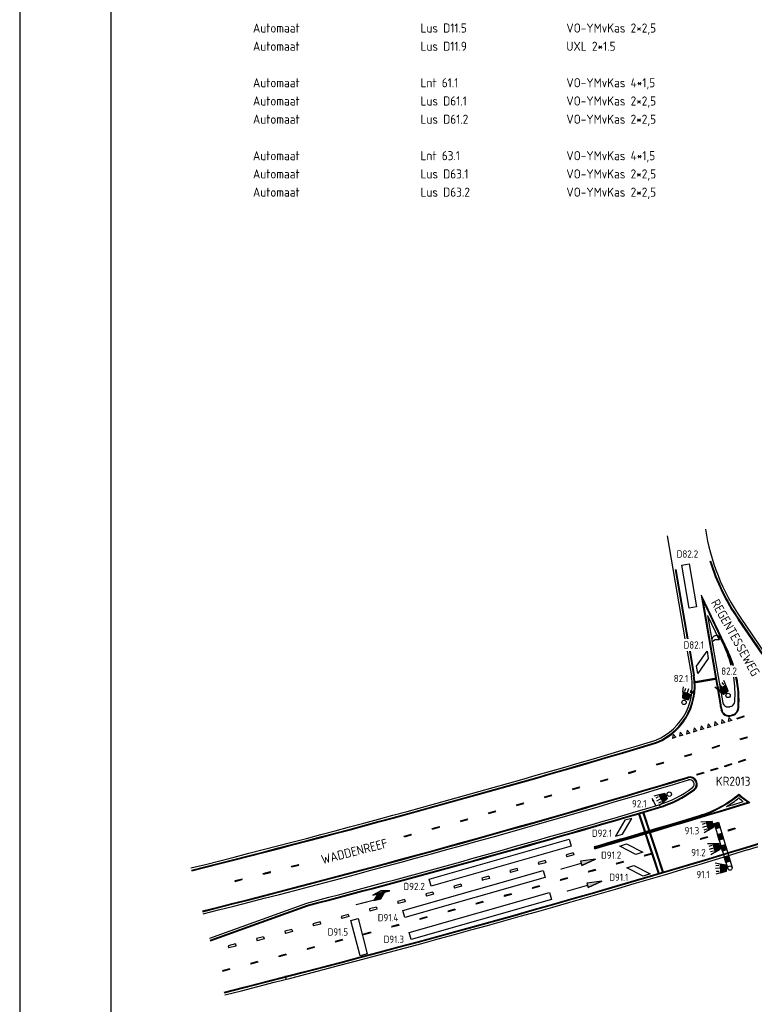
# Model space of a CAD drawing. Extents: x 124708 to 143435, y 487373 to 494715.
# Tile 13 of 32: x 142840 to 142941, y 487524 to 487659. Entities that reach past the tile are written whole.
import ezdxf
from ezdxf.enums import TextEntityAlignment as Align

# ---------------------------------------------------------------- set-up
doc = ezdxf.new("R2010")
doc.units = 0
doc.header["$LTSCALE"] = 0.25
doc.header["$MEASUREMENT"] = 0
doc.layers.get('0').update_dxf_attribs({"linetype": 'CONTINUOUS'})
for name, color, linetype in [('01-CALQUE', 1, 'CONTINUOUS'), ('40', 9, 'CONTINUOUS'), ('INST-T-CODE', 1, 'CONTINUOUS'), ('INSTALLATIE', 2, 'CONTINUOUS'), ('KABELLIJST', 7, 'CONTINUOUS'), ('LUS-T-CODE', 1, 'CONTINUOUS'), ('LUSSEN', 7, 'CONTINUOUS'), ('MAATVOERING', 7, 'CONTINUOUS'), ('MARKERING', 9, 'CONTINUOUS'), ('ONDERGROND', 7, 'CONTINUOUS'), ('TXT-025', 7, 'CONTINUOUS'), ('UITSLIJPER', 1, 'CONTINUOUS')]:
    doc.layers.add(name, color=color, linetype=linetype)
doc.styles.add('I020-0', font='isocp.shx', dxfattribs={"height": 1})
doc.styles.add('I020-1', font='ISO.shx', dxfattribs={"height": 2})
doc.styles.add('I025-0', font='isocp.shx', dxfattribs={"height": 1.25})
doc.styles.add('ISO', font='isocp.shx')

# ---------------------------------------------------------------- blocks, each defined once
blk = doc.blocks.new('V_MAST')
blk.add_circle((0, 0), 0.3)
blk = doc.blocks.new('V_1X5')
at = {"flags": 128}
blk.add_lwpolyline([(-2.5, 0), (2.5, 0), (2.5, -1), (-2.5, -1), (-2.5, 0)], dxfattribs=at)
at = {"layer": 'LUS-T-CODE', "linetype": 'CONTINUOUS', "style": 'ISO'}
blk.add_attdef('LUS', text='', height=1, rotation=75.5801, dxfattribs=at).set_placement((-1.41, -3.13), align=Align.MIDDLE_CENTER)
blk = doc.blocks.new('V_20X1')
blk.add_3dface([(0.5, 0), (0.5, -20), (-0.5, -20), (-0.5, 0)])
at = {"layer": 'LUS-T-CODE', "linetype": 'CONTINUOUS', "style": 'I020-1'}
blk.add_attdef('LUS', text='', height=1, rotation=345.3228, dxfattribs=at).set_placement((-0.21, -21.77), align=Align.MIDDLE_CENTER)
blk = doc.blocks.new('V_2_5X1S')
blk.add_3dface([(0, -1), (-1.77, -2.77), (-1.77, -1.77), (0, 0)])
at = {"layer": 'LUS-T-CODE', "linetype": 'CONTINUOUS', "style": 'ISO'}
blk.add_attdef('LUS', text='', height=1, rotation=345.3233, dxfattribs=at).set_placement((-1.2, -4.43), align=Align.MIDDLE_CENTER)
blk = doc.blocks.new('V_6X1')
at = {"flags": 128}
blk.add_lwpolyline([(0.5, 0), (0.5, -6), (-0.5, -6), (-0.5, 0), (0.5, 0)], dxfattribs=at)
at = {"layer": 'LUS-T-CODE', "linetype": 'CONTINUOUS', "style": 'ISO'}
blk.add_attdef('LUS', text='', height=1, rotation=170.2156, dxfattribs=at).set_placement((-0.51, -7.36), align=Align.MIDDLE_CENTER)
blk = doc.blocks.new('V_30LNT')
for p, q in [((0.3, 0), (1.98, 0)), ((1.3, 0.6), (1.98, 0.77)), ((1.5, 0.4), (1.9, 0.4)), ((1.3, -0.6), (1.98, -0.77)), ((1.5, -0.4), (1.9, -0.4))]:
    blk.add_line(p, q)
at = {"flags": 128}
blk.add_lwpolyline([(0.5, 0.4), (0.5, -0.4), (1.3, -0.6), (1.3, 0.6)], close=True, dxfattribs=at)
blk.add_solid([(0.5, 0.4), (0.5, -0.4), (1.3, 0.6), (1.3, -0.6)])
at = {"layer": 'INST-T-CODE', "linetype": 'CONTINUOUS', "style": 'I020-1'}
blk.add_attdef('LNT', text='', height=1, rotation=91.3739, dxfattribs=at).set_placement((3.06, 0.79), align=Align.MIDDLE_CENTER)
blk = doc.blocks.new('NB_KAA0')
at = {"color": 1}
blk.add_3dface([(1189, 0), (1189, 841), (0, 841), (0, 0)], dxfattribs=at)
at = {"color": 5}
blk.add_3dface([(1179, 10), (1179, 831), (25, 831), (25, 10)], dxfattribs=at)
at = {"layer": 'MAATVOERING', "style": 'I020-0', "flags": 1}
for tag in ['PLOTDATUM', 'FILENAAM']:
    blk.add_attdef(tag, (-285681, -974749), '', height=1, dxfattribs=at)
blk = doc.blocks.new('V_KBL')
at = {"layer": 'KABELLIJST', "linetype": 'CONTINUOUS', "style": 'ISO'}
for tag, p in [('A', (0, 0)), ('B', (46, 0)), ('C', (86, 0))]:
    blk.add_attdef(tag, p, '', height=2.5, dxfattribs=at)
at = {"layer": 'KABELLIJST', "linetype": 'CONTINUOUS', "style": 'ISO', "flags": 1}
for tag in ['D', 'E']:
    blk.add_attdef(tag, (86, 0), '', height=1.25, dxfattribs=at)
blk = doc.blocks.new('V_5PRD')
for q in [(2.05, 0.3), (2.05, -0.3)]:
    blk.add_line((0, 0), q)
at = {"flags": 128}
blk.add_lwpolyline([(2.05, -0.3), (2.05, 0.3), (0, 0)], close=True, dxfattribs=at)
at = {"const_width": 0.15, "flags": 128}
blk.add_lwpolyline([(2.05, -0.01), (5, -0.01)], dxfattribs=at)
blk.add_solid([(2.05, -0.3), (2.05, 0.3), (0, 0)])
blk = doc.blocks.new('V_5PL')
for p, q in [((0, -0.35), (2.4, -0.35)), ((1.2, -0.65), (0, -0.35)), ((2.4, -0.35), (1.2, -0.65)), ((1.25, -0.39), (1.79, -0.39))]:
    blk.add_line(p, q)
at = {"flags": 128}
for points in [[(2.45, 0.4), (1.45, 0.4), (0.7, -0.38), (1.7, -0.38)], [(2.4, -0.35), (0, -0.35), (1.2, -0.65)]]:
    blk.add_lwpolyline(points, close=True, dxfattribs=at)
at = {"const_width": 0.15, "flags": 128}
blk.add_lwpolyline([(1.45, 0.33), (5, 0.33)], dxfattribs=at)
at = {"extrusion": (0, 0, -1)}
for points in [[(-2.45, 0.4), (-1.45, 0.4), (-1.7, -0.38), (-0.7, -0.38)], [(-2.4, -0.35), (0, -0.35), (-1.2, -0.65)]]:
    blk.add_solid(points, dxfattribs=at)

msp = doc.modelspace()

# ---------------------------------------------------------------- linework, layer by layer
at = {"layer": '40'}
for p, q in [((142937.81, 487563.62), (142937.71, 487563.07)), ((142938.19, 487563.22), (142937.81, 487563.62)), ((142933.02, 487562.18), (142932.93, 487561.62)), ((142933.41, 487561.77), (142933.02, 487562.18)), ((142933.98, 487562.46), (142933.88, 487561.91)), ((142934.36, 487562.06), (142933.98, 487562.46)), ((142934.94, 487562.75), (142934.84, 487562.2)), ((142935.32, 487562.35), (142934.84, 487562.2)), ((142935.32, 487562.35), (142934.94, 487562.75)), ((142935.32, 487562.35), (142935.31, 487562.37)), ((142935.89, 487563.04), (142935.8, 487562.49)), ((142936.28, 487562.64), (142935.8, 487562.49)), ((142936.28, 487562.64), (142935.89, 487563.04)), ((142936.28, 487562.64), (142936.27, 487562.66)), ((142936.85, 487563.33), (142936.76, 487562.78)), ((142937.23, 487562.93), (142936.76, 487562.78)), ((142937.23, 487562.93), (142936.85, 487563.33)), ((142937.23, 487562.93), (142937.23, 487562.95)), ((142938.19, 487563.22), (142937.71, 487563.07)), ((142930.15, 487561.31), (142930.06, 487560.75)), ((142930.54, 487560.9), (142930.06, 487560.75)), ((142930.54, 487560.9), (142930.15, 487561.31)), ((142930.54, 487560.9), (142930.53, 487560.92)), ((142931.11, 487561.6), (142931.01, 487561.04)), ((142931.49, 487561.19), (142931.01, 487561.04)), ((142931.49, 487561.19), (142931.11, 487561.6)), ((142931.49, 487561.19), (142931.49, 487561.21)), ((142932.07, 487561.89), (142931.97, 487561.33)), ((142932.45, 487561.48), (142931.97, 487561.33)), ((142932.45, 487561.48), (142932.07, 487561.89)), ((142932.45, 487561.48), (142932.44, 487561.5)), ((142933.41, 487561.77), (142932.93, 487561.62)), ((142933.41, 487561.77), (142933.4, 487561.79)), ((142934.36, 487562.06), (142933.88, 487561.91)), ((142934.36, 487562.06), (142934.36, 487562.08))]:
    msp.add_line(p, q, dxfattribs=at)
at = {"layer": 'INSTALLATIE', "color": 7}
msp.add_line((142927.8, 487551.47), (142927.25, 487552.49), dxfattribs=at)
at = {"layer": 'INSTALLATIE'}
for p, q in [((142935.77, 487549.1), (142937.65, 487542.88)), ((142936.35, 487549.28), (142938.23, 487543.06))]:
    msp.add_line(p, q, dxfattribs=at)
at = {"layer": 'INSTALLATIE', "flags": 128}
msp.add_lwpolyline([(142927.24, 487552.51, 0, 0.35, 0), (142927.43, 487552.16, 0, 0, 0)], format="xyseb", dxfattribs=at)
for points in [[(142936, 487548.34), (142935.77, 487549.1), (142936.35, 487549.28), (142936.58, 487548.51)], [(142936.47, 487546.81), (142936.24, 487547.57), (142936.81, 487547.75), (142937.04, 487546.98)], [(142936.93, 487545.28), (142936.7, 487546.04), (142937.27, 487546.21), (142937.5, 487545.45)], [(142937.39, 487543.74), (142937.16, 487544.51), (142937.73, 487544.68), (142937.97, 487543.92)]]:
    msp.add_lwpolyline(points, close=True, dxfattribs=at)
at = {"layer": 'INSTALLATIE', "extrusion": (0, 0, -1)}
for points in [[(-142936, 487548.34), (-142935.77, 487549.1), (-142936.58, 487548.51), (-142936.35, 487549.28)], [(-142936.47, 487546.81), (-142936.24, 487547.57), (-142937.04, 487546.98), (-142936.81, 487547.75)], [(-142937.39, 487543.74), (-142937.16, 487544.51), (-142937.97, 487543.92), (-142937.73, 487544.68)]]:
    msp.add_solid(points, dxfattribs=at)
at = {"layer": 'INSTALLATIE'}
msp.add_solid([(142936.93, 487545.28), (142936.7, 487546.04), (142937.5, 487545.45), (142937.27, 487546.21)], dxfattribs=at)
at = {"layer": 'MARKERING'}
for p, q in [((142930.44, 487583.9), (142932.08, 487574.39)), ((142930.53, 487583.92), (142932.18, 487574.39)), ((142933.99, 487580.38), (142937.69, 487572.59)), ((142933.99, 487580.38), (142936.58, 487565.35)), ((142934.21, 487579.68), (142937.6, 487572.55)), ((142934.21, 487579.68), (142936.68, 487565.37)), ((142934.87, 487577.58), (142936.46, 487574.25)), ((142934.87, 487577.58), (142935.67, 487572.95)), ((142939.09, 487577.01), (142942.31, 487572.3)), ((142939.17, 487577.07), (142942.39, 487572.36)), ((142932.37, 487572.7), (142932.95, 487569.35)), ((142932.47, 487572.7), (142933.04, 487569.36)), ((142938.31, 487563.98), (142938.14, 487563.93)), ((142938.34, 487563.89), (142938.17, 487563.84)), ((142938.91, 487563.54), (142939.87, 487563.84)), ((142938.94, 487563.45), (142938.91, 487563.54)), ((142938.94, 487563.45), (142939.9, 487563.75)), ((142939.9, 487563.75), (142939.87, 487563.84)), ((142939.36, 487560.68), (142940.32, 487560.97)), ((142939.39, 487560.58), (142940.35, 487560.87)), ((142940.35, 487560.87), (142940.32, 487560.97)), ((142935.53, 487559.52), (142936.49, 487559.81)), ((142935.56, 487559.42), (142935.53, 487559.52)), ((142935.55, 487559.47), (142935.55, 487559.47)), ((142935.56, 487559.42), (142936.52, 487559.71)), ((142936.52, 487559.71), (142936.49, 487559.81)), ((142939.39, 487560.58), (142939.36, 487560.68)), ((142939.38, 487560.63), (142939.38, 487560.63)), ((142931.71, 487558.36), (142932.66, 487558.65)), ((142931.73, 487558.27), (142932.69, 487558.56)), ((142932.69, 487558.56), (142932.66, 487558.65)), ((142927.88, 487557.21), (142928.83, 487557.5)), ((142927.91, 487557.11), (142927.88, 487557.21)), ((142927.89, 487557.16), (142927.89, 487557.16)), ((142927.9, 487557.11), (142928.86, 487557.4)), ((142928.86, 487557.4), (142928.83, 487557.5)), ((142938.14, 487557.25), (142937.19, 487556.96)), ((142937.19, 487556.96), (142937.21, 487556.87)), ((142938.17, 487557.16), (142937.22, 487556.87)), ((142938.14, 487557.25), (142938.17, 487557.16)), ((142938.15, 487557.21), (142938.16, 487557.21)), ((142940.05, 487557.84), (142939.1, 487557.55)), ((142939.1, 487557.55), (142939.13, 487557.45)), ((142940.08, 487557.74), (142939.13, 487557.45)), ((142940.05, 487557.84), (142940.08, 487557.74)), ((142940.07, 487557.8), (142940.07, 487557.79)), ((142924.05, 487556.05), (142925, 487556.34)), ((142924.08, 487555.95), (142924.05, 487556.05)), ((142924.06, 487556), (142924.06, 487556)), ((142924.08, 487555.95), (142925.03, 487556.24)), ((142925.03, 487556.24), (142925, 487556.34)), ((142934.32, 487556.09), (142933.36, 487555.79)), ((142933.36, 487555.79), (142933.39, 487555.7)), ((142934.35, 487555.99), (142933.39, 487555.7)), ((142934.32, 487556.09), (142934.35, 487555.99)), ((142934.33, 487556.05), (142934.33, 487556.04)), ((142936.23, 487556.67), (142935.27, 487556.38)), ((142935.27, 487556.38), (142935.3, 487556.28)), ((142936.26, 487556.57), (142935.3, 487556.28)), ((142936.23, 487556.67), (142936.26, 487556.57)), ((142936.24, 487556.63), (142936.24, 487556.62)), ((142916.36, 487553.83), (142917.32, 487554.11)), ((142917.35, 487554.01), (142917.32, 487554.11)), ((142920.21, 487554.93), (142921.17, 487555.21)), ((142920.23, 487554.84), (142920.21, 487554.93)), ((142920.22, 487554.88), (142920.22, 487554.88)), ((142920.23, 487554.84), (142921.2, 487555.11)), ((142921.2, 487555.11), (142921.17, 487555.21)), ((142912.52, 487552.73), (142913.48, 487553.01)), ((142912.54, 487552.64), (142912.52, 487552.73)), ((142912.54, 487552.64), (142913.5, 487552.91)), ((142913.5, 487552.91), (142913.48, 487553.01)), ((142916.39, 487553.74), (142916.36, 487553.83)), ((142916.38, 487553.78), (142916.38, 487553.78)), ((142916.39, 487553.74), (142917.35, 487554.01)), ((142908.67, 487551.63), (142909.63, 487551.91)), ((142908.7, 487551.53), (142908.67, 487551.63)), ((142908.68, 487551.58), (142908.68, 487551.58)), ((142908.7, 487551.53), (142909.66, 487551.81)), ((142909.66, 487551.81), (142909.63, 487551.91)), ((142912.53, 487552.68), (142912.53, 487552.68)), ((142904.82, 487550.53), (142905.79, 487550.81)), ((142904.85, 487550.43), (142904.82, 487550.53)), ((142904.84, 487550.48), (142904.84, 487550.48)), ((142904.85, 487550.43), (142905.81, 487550.71)), ((142905.81, 487550.71), (142905.79, 487550.81)), ((142897.11, 487548.4), (142898.08, 487548.66)), ((142898.11, 487548.56), (142898.08, 487548.66)), ((142900.98, 487549.44), (142901.94, 487549.7)), ((142901, 487549.35), (142900.98, 487549.44)), ((142900.99, 487549.4), (142900.99, 487549.39)), ((142901, 487549.35), (142901.96, 487549.61)), ((142901.97, 487549.61), (142901.94, 487549.7)), ((142893.25, 487547.35), (142894.22, 487547.62)), ((142893.28, 487547.26), (142893.25, 487547.35)), ((142893.27, 487547.31), (142893.27, 487547.3)), ((142893.28, 487547.26), (142894.24, 487547.52)), ((142894.24, 487547.52), (142894.22, 487547.62)), ((142897.14, 487548.3), (142897.11, 487548.4)), ((142897.13, 487548.35), (142897.13, 487548.35)), ((142897.14, 487548.3), (142898.11, 487548.56)), ((142938.63, 487548.44), (142937.67, 487548.15)), ((142937.68, 487548.15), (142937.7, 487548.05)), ((142938.66, 487548.34), (142937.7, 487548.05)), ((142938.63, 487548.44), (142938.66, 487548.34)), ((142938.65, 487548.39), (142938.65, 487548.39)), ((142930.98, 487546.11), (142930.02, 487545.83)), ((142931.01, 487546.01), (142930.05, 487545.73)), ((142930.98, 487546.11), (142931.01, 487546.01)), ((142930.99, 487546.06), (142930.99, 487546.06)), ((142934.81, 487547.27), (142933.85, 487546.98)), ((142933.85, 487546.98), (142933.88, 487546.88)), ((142934.84, 487547.17), (142933.88, 487546.88)), ((142934.81, 487547.27), (142934.84, 487547.17)), ((142934.82, 487547.22), (142934.82, 487547.22)), ((142916.43, 487545.07), (142915.47, 487544.8)), ((142915.47, 487544.8), (142915.55, 487544.52)), ((142916.51, 487544.79), (142915.55, 487544.52)), ((142916.43, 487545.07), (142916.51, 487544.79)), ((142919.31, 487545.91), (142919.34, 487545.81)), ((142919.4, 487545.62), (142919.37, 487545.71)), ((142927.14, 487544.99), (142926.18, 487544.71)), ((142926.18, 487544.71), (142926.21, 487544.62)), ((142927.17, 487544.89), (142926.21, 487544.62)), ((142927.14, 487544.99), (142927.17, 487544.89)), ((142927.15, 487544.94), (142927.15, 487544.94)), ((142930.02, 487545.83), (142930.05, 487545.73)), ((142877.8, 487543.22), (142878.77, 487543.47)), ((142877.82, 487543.13), (142878.79, 487543.37)), ((142878.79, 487543.37), (142878.77, 487543.47)), ((142912.58, 487544), (142911.61, 487543.73)), ((142911.61, 487543.73), (142911.7, 487543.44)), ((142912.66, 487543.71), (142911.69, 487543.44)), ((142912.58, 487544), (142912.66, 487543.71)), ((142912.62, 487543.86), (142912.62, 487543.85)), ((142923.3, 487543.88), (142922.34, 487543.6)), ((142922.34, 487543.6), (142922.36, 487543.5)), ((142923.33, 487543.78), (142922.36, 487543.5)), ((142923.3, 487543.88), (142923.33, 487543.78)), ((142923.31, 487543.83), (142923.31, 487543.83)), ((142873.92, 487542.23), (142874.89, 487542.48)), ((142873.95, 487542.14), (142873.92, 487542.23)), ((142873.93, 487542.19), (142873.93, 487542.18)), ((142873.95, 487542.14), (142874.91, 487542.38)), ((142874.91, 487542.38), (142874.89, 487542.48)), ((142877.82, 487543.13), (142877.8, 487543.22)), ((142877.81, 487543.17), (142877.81, 487543.17)), ((142908.73, 487542.92), (142907.76, 487542.65)), ((142907.76, 487542.65), (142907.84, 487542.36)), ((142908.81, 487542.63), (142907.84, 487542.36)), ((142908.73, 487542.92), (142908.81, 487542.63)), ((142908.76, 487542.78), (142908.77, 487542.77)), ((142919.46, 487542.76), (142918.5, 487542.48)), ((142918.5, 487542.48), (142918.52, 487542.39)), ((142919.48, 487542.66), (142918.52, 487542.39)), ((142919.46, 487542.76), (142919.48, 487542.66)), ((142919.47, 487542.71), (142919.47, 487542.71)), ((142870.05, 487541.25), (142871.01, 487541.49)), ((142870.07, 487541.15), (142870.05, 487541.25)), ((142870.06, 487541.2), (142870.06, 487541.2)), ((142870.07, 487541.15), (142871.04, 487541.4)), ((142871.04, 487541.4), (142871.01, 487541.49)), ((142901.02, 487540.77), (142900.06, 487540.5)), ((142901.02, 487540.77), (142901.1, 487540.48)), ((142901.06, 487540.63), (142901.06, 487540.62)), ((142904.87, 487541.84), (142903.91, 487541.57)), ((142903.91, 487541.57), (142903.99, 487541.28)), ((142904.95, 487541.55), (142903.99, 487541.29)), ((142904.87, 487541.84), (142904.95, 487541.55)), ((142904.91, 487541.71), (142904.91, 487541.69)), ((142915.61, 487541.65), (142914.65, 487541.37)), ((142914.65, 487541.37), (142914.68, 487541.27)), ((142915.64, 487541.55), (142914.68, 487541.27)), ((142915.61, 487541.65), (142915.64, 487541.55)), ((142915.63, 487541.6), (142915.63, 487541.6)), ((142897.17, 487539.69), (142896.21, 487539.42)), ((142896.21, 487539.42), (142896.29, 487539.13)), ((142897.25, 487539.4), (142896.29, 487539.13)), ((142897.17, 487539.69), (142897.25, 487539.4)), ((142897.21, 487539.55), (142897.21, 487539.54)), ((142900.06, 487540.5), (142900.14, 487540.21)), ((142901.1, 487540.48), (142900.14, 487540.21)), ((142907.92, 487539.45), (142906.96, 487539.19)), ((142907.95, 487539.36), (142906.98, 487539.09)), ((142907.92, 487539.45), (142907.95, 487539.36)), ((142907.93, 487539.4), (142907.93, 487539.41)), ((142911.77, 487540.53), (142910.81, 487540.25)), ((142910.81, 487540.25), (142910.84, 487540.16)), ((142911.8, 487540.44), (142910.84, 487540.16)), ((142911.77, 487540.53), (142911.8, 487540.44)), ((142911.79, 487540.48), (142911.79, 487540.48)), ((142866.65, 487533.08), (142879.98, 487537.88)), ((142893.31, 487538.64), (142892.34, 487538.39)), ((142892.34, 487538.39), (142892.42, 487538.1)), ((142893.39, 487538.35), (142892.42, 487538.1)), ((142893.31, 487538.64), (142893.39, 487538.35)), ((142893.35, 487538.5), (142893.35, 487538.49)), ((142904.06, 487538.39), (142903.1, 487538.13)), ((142903.1, 487538.13), (142903.13, 487538.03)), ((142904.09, 487538.3), (142903.13, 487538.03)), ((142904.06, 487538.39), (142904.09, 487538.3)), ((142904.08, 487538.35), (142904.08, 487538.35)), ((142906.96, 487539.19), (142906.98, 487539.09)), ((142866.68, 487532.99), (142880.01, 487537.79)), ((142885.58, 487536.6), (142884.61, 487536.34)), ((142885.58, 487536.6), (142885.65, 487536.31)), ((142889.44, 487537.62), (142888.48, 487537.37)), ((142888.48, 487537.37), (142888.55, 487537.08)), ((142889.52, 487537.33), (142888.55, 487537.08)), ((142889.44, 487537.62), (142889.52, 487537.33)), ((142889.48, 487537.48), (142889.48, 487537.47)), ((142900.21, 487537.33), (142899.24, 487537.07)), ((142899.24, 487537.07), (142899.27, 487536.97)), ((142900.23, 487537.24), (142899.27, 487536.97)), ((142900.21, 487537.33), (142900.23, 487537.24)), ((142900.22, 487537.29), (142900.22, 487537.29)), ((142881.71, 487535.58), (142880.74, 487535.32)), ((142880.74, 487535.32), (142880.82, 487535.03)), ((142881.78, 487535.29), (142880.82, 487535.03)), ((142881.71, 487535.58), (142881.78, 487535.29)), ((142881.74, 487535.44), (142881.75, 487535.43)), ((142884.61, 487536.34), (142884.68, 487536.05)), ((142885.65, 487536.31), (142884.68, 487536.05)), ((142885.61, 487536.46), (142885.61, 487536.45)), ((142892.49, 487535.22), (142891.53, 487534.95)), ((142892.49, 487535.22), (142892.52, 487535.12)), ((142892.51, 487535.17), (142892.51, 487535.17)), ((142896.35, 487536.28), (142895.39, 487536.01)), ((142895.39, 487536.01), (142895.41, 487535.92)), ((142896.38, 487536.18), (142895.41, 487535.92)), ((142896.35, 487536.28), (142896.38, 487536.18)), ((142896.36, 487536.23), (142896.36, 487536.23)), ((142877.84, 487534.56), (142876.87, 487534.3)), ((142876.87, 487534.3), (142876.95, 487534.01)), ((142877.92, 487534.27), (142876.95, 487534.01)), ((142877.84, 487534.56), (142877.92, 487534.27)), ((142877.88, 487534.42), (142877.88, 487534.41)), ((142888.63, 487534.17), (142887.66, 487533.92)), ((142887.67, 487533.92), (142887.69, 487533.82)), ((142888.66, 487534.07), (142887.69, 487533.82)), ((142888.63, 487534.17), (142888.66, 487534.07)), ((142888.65, 487534.12), (142888.65, 487534.12)), ((142891.53, 487534.95), (142891.55, 487534.86)), ((142892.52, 487535.12), (142891.55, 487534.86)), ((142870.09, 487532.57), (142869.12, 487532.32)), ((142870.09, 487532.57), (142870.17, 487532.28)), ((142873.97, 487533.54), (142873, 487533.3)), ((142873, 487533.3), (142873.08, 487533.01)), ((142874.05, 487533.25), (142873.08, 487533.01)), ((142873.97, 487533.54), (142874.05, 487533.25)), ((142874.01, 487533.4), (142874.01, 487533.39)), ((142884.76, 487533.16), (142883.79, 487532.91)), ((142883.79, 487532.91), (142883.82, 487532.82)), ((142884.79, 487533.07), (142883.82, 487532.82)), ((142884.76, 487533.17), (142884.79, 487533.07)), ((142884.77, 487533.12), (142884.77, 487533.12)), ((142869.12, 487532.32), (142869.2, 487532.03)), ((142870.17, 487532.28), (142869.2, 487532.03)), ((142870.13, 487532.43), (142870.13, 487532.42)), ((142877.02, 487531.16), (142876.05, 487530.91)), ((142877.02, 487531.16), (142877.04, 487531.06)), ((142877.03, 487531.11), (142877.03, 487531.11)), ((142880.89, 487532.16), (142879.92, 487531.91)), ((142879.92, 487531.91), (142879.95, 487531.82)), ((142880.91, 487532.07), (142879.95, 487531.82)), ((142880.89, 487532.16), (142880.91, 487532.07)), ((142880.9, 487532.11), (142880.9, 487532.12)), ((142873.14, 487530.16), (142872.18, 487529.91)), ((142872.18, 487529.91), (142872.2, 487529.81)), ((142873.17, 487530.06), (142872.2, 487529.81)), ((142873.14, 487530.16), (142873.17, 487530.06)), ((142873.16, 487530.11), (142873.16, 487530.11)), ((142876.05, 487530.91), (142876.07, 487530.81)), ((142877.04, 487531.06), (142876.07, 487530.81)), ((142869.27, 487529.16), (142868.3, 487528.9)), ((142869.3, 487529.06), (142868.33, 487528.81)), ((142869.27, 487529.16), (142869.3, 487529.06)), ((142869.28, 487529.11), (142869.28, 487529.11))]:
    msp.add_line(p, q, dxfattribs=at)
at = {"layer": 'MARKERING', "const_width": 0.3, "flags": 128}
for points in [[(142936.06, 487568.94), (142933.05, 487568.42)], [(142925.44, 487550.51), (142928.2, 487542.15)], [(142926.02, 487550.68), (142928.78, 487542.32)]]:
    msp.add_lwpolyline(points, dxfattribs=at)
at = {"layer": 'MARKERING'}
for centre, radius, start, end in [((142964.18, 487594.18), 30.3, 197.4288, 214.3837), ((142964.18, 487594.18), 30.4, 197.4167, 214.3837), ((142936.21, 487573.38), 0.9, 73.7672, 141.7256), ((142923.79, 487565.98), 15.3, 18.0685, 25.4382), ((142923.79, 487565.98), 15.4, 17.9472, 25.4382), ((142924.77, 487567.94), 8.3, 286.5923, 9.7842), ((142924.77, 487567.94), 8.4, 286.5923, 9.7857), ((142923.79, 487565.98), 15.3, 356.0309, 11.921), ((142923.79, 487565.98), 15.4, 356.0307, 11.8425), ((142948.8, 487567.46), 12.4, 189.7872, 192.9369), ((142948.8, 487567.46), 12.3, 189.7907, 192.9371), ((142938, 487564.99), 1.05, 286.9361, 356.0304), ((142938, 487564.99), 1.15, 286.9361, 356.0304), ((142937.83, 487564.94), 1.15, 192.9363, 286.8622), ((142937.83, 487564.94), 1.05, 192.9363, 286.8622), ((142501.28, 488989.19), 1491.3, 284.08001, 286.59234), ((142501.28, 488989.19), 1491.4, 284.08007, 286.59233), ((142501.28, 488989.19), 1497.1, 284.08358, 286.72696), ((142932.45, 487554.47), 1, 306.995, 106.727), ((142501.28, 488989.19), 1497.2, 284.08364, 286.72696), ((142932.45, 487554.47), 0.9, 306.995, 106.727), ((142923.79, 487565.98), 15.3, 286.5344, 306.995), ((142923.79, 487565.98), 15.4, 286.5344, 306.995), ((142929.45, 487564.54), 15, 286.7278, 310.3636), ((142929.45, 487564.54), 15.1, 286.7278, 310.0344), ((142949.14, 487564.31), 15, 228.3291, 235.5403), ((142949.14, 487564.31), 15.1, 228.6583, 234.7571), ((142501.28, 488989.19), 1502.8, 286.15315, 286.99067), ((142501.28, 488989.19), 1502.9, 286.15317, 286.99851), ((142929.45, 487564.54), 15.4, 301.4427, 309.0815), ((142501.28, 488989.19), 1502.5, 286.87695, 286.9679), ((142949.14, 487564.31), 15.4, 229.6112, 232.5134), ((142501.28, 488989.19), 1499.9, 284.62437, 286.53444), ((142501.28, 488989.19), 1500, 284.62478, 286.53444), ((142501.28, 488989.19), 1502.6, 286.15309, 286.72778), ((142501.28, 488989.19), 1502.7, 286.15312, 286.72778), ((142501.28, 488989.19), 1508.6, 284.09056, 287.43688), ((142501.28, 488989.19), 1508.7, 284.09062, 287.43688)]:
    msp.add_arc(centre, radius, start, end, dxfattribs=at)
at = {"layer": 'ONDERGROND'}
for p, q in [((142929.33, 487588.53), (142931.77, 487574.41)), ((142936.6, 487574.5), (142937.18, 487573.28)), ((142935.47, 487574.14), (142936.95, 487565.63)), ((142932.06, 487572.72), (142932.65, 487569.3)), ((142938.07, 487565.14), (142937.9, 487565.08)), ((142866.58, 487533.37), (142879.88, 487538.17))]:
    msp.add_line(p, q, dxfattribs=at)
at = {"layer": 'ONDERGROND', "flags": 128}
for points in [[(142934.57, 487589.43, 0.11305), (142939.42, 487577.24), (142942.64, 487572.53)], [(142940.41, 487545.49, 0.002263), (142953.46, 487549.53, 0.054771), (142990.18, 487565.05)]]:
    msp.add_lwpolyline(points, format="xyb", dxfattribs=at)
at = {"layer": 'ONDERGROND'}
for centre, radius, start, end in [((142936.06, 487574.25), 0.6, 25.4361, 189.7884), ((142923.64, 487566.84), 15, 14.9988, 25.4382), ((142924.77, 487567.94), 8, 286.5924, 9.7842), ((142923.64, 487566.84), 15, 356.0304, 8.8087), ((142937.69, 487565.8), 0.75, 192.9363, 286.8622), ((142937.85, 487565.85), 0.75, 286.9361, 356.0304), ((142501.28, 488989.19), 1491, 284.07983, 286.59237), ((142501.28, 488989.19), 1497.5, 284.08382, 286.72696), ((142932.45, 487554.47), 0.6, 306.995, 106.727), ((142923.79, 487565.98), 15, 286.5344, 306.995), ((142501.28, 488989.19), 1499.6, 284.62369, 286.53444), ((142501.28, 488989.19), 1509, 284.0908, 286.91833)]:
    msp.add_arc(centre, radius, start, end, dxfattribs=at)
at = {"layer": 'UITSLIJPER'}
msp.add_line((142877.06, 487527.72), (142876.95, 487528.18), dxfattribs=at)

# ---------------------------------------------------------------- block references
at = {"layer": '01-CALQUE', "xscale": 0.5, "yscale": 0.5, "zscale": 0.5}
msp.add_blockref('NB_KAA0', (142840.5, 487374.5), dxfattribs=at)
at = {"layer": 'INSTALLATIE'}
ref = msp.add_blockref('V_30LNT', (142937.68, 487566.63), dxfattribs=dict(at, rotation=126.8021238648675))
ref.add_attrib('LNT', '82.2', dxfattribs={"layer": 'INST-T-CODE', "linetype": 'CONTINUOUS', "height": 1, "style": 'I020-1'}).set_placement((142937.82, 487569.97), align=Align.MIDDLE_CENTER)
ref = msp.add_blockref('V_30LNT', (142931.65, 487565.69), dxfattribs=dict(at, rotation=71.36336851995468))
ref.add_attrib('LNT', '82.1', dxfattribs={"layer": 'INST-T-CODE', "linetype": 'CONTINUOUS', "height": 1, "style": 'I020-1'}).set_placement((142931.23, 487568.96), align=Align.MIDDLE_CENTER)
for p in [(142937.68, 487566.63), (142931.65, 487565.69), (142929.62, 487553.1), (142937.94, 487542.97)]:
    msp.add_blockref('V_MAST', p, dxfattribs=at)
ref = msp.add_blockref('V_30LNT', (142929.62, 487553.1), dxfattribs=dict(at, rotation=208.2810402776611))
ref.add_attrib('LNT', '92.1', dxfattribs={"layer": 'INST-T-CODE', "linetype": 'CONTINUOUS', "height": 1, "style": 'I020-1'}).set_placement((142925.5, 487551.79), align=Align.MIDDLE_CENTER)
ref = msp.add_blockref('V_30LNT', (142936.08, 487549.11), dxfattribs=dict(at, rotation=196.8006935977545))
ref.add_attrib('LNT', '91.3', dxfattribs={"layer": 'INST-T-CODE', "linetype": 'CONTINUOUS', "height": 1, "style": 'I020-1'}).set_placement((142932.72, 487548.1), align=Align.MIDDLE_CENTER)
ref = msp.add_blockref('V_30LNT', (142936.99, 487546.11), dxfattribs=dict(at, rotation=196.8006935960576))
ref.add_attrib('LNT', '91.2', dxfattribs={"layer": 'INST-T-CODE', "linetype": 'CONTINUOUS', "height": 1, "style": 'I020-1'}).set_placement((142933.62, 487545.1), align=Align.MIDDLE_CENTER)
ref = msp.add_blockref('V_30LNT', (142937.94, 487542.97), dxfattribs=dict(at, rotation=182.3172073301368))
ref.add_attrib('LNT', '91.1', dxfattribs={"layer": 'INST-T-CODE', "linetype": 'CONTINUOUS', "height": 1, "style": 'I020-1'}).set_placement((142934.25, 487542.08), align=Align.MIDDLE_CENTER)
at = {"layer": 'KABELLIJST', "xscale": 0.5, "yscale": 0.5, "zscale": 0.5}
for p, values in [((142872.5, 487657.5), {'A': 'Automaat', 'B': 'Lus D11.5', 'C': 'VO-YMvKas 2*2,5'}), ((142872.5, 487655), {'A': 'Automaat', 'B': 'Lus D11.9', 'C': 'UXL 2*1.5'}), ((142872.5, 487650), {'A': 'Automaat', 'B': 'Lnt 61.1', 'C': 'VO-YMvKas 4*1,5'}), ((142872.5, 487647.5), {'A': 'Automaat', 'B': 'Lus D61.1', 'C': 'VO-YMvKas 2*2,5'}), ((142872.5, 487645), {'A': 'Automaat', 'B': 'Lus D61.2', 'C': 'VO-YMvKas 2*2,5'}), ((142872.5, 487640), {'A': 'Automaat', 'B': 'Lnt 63.1', 'C': 'VO-YMvKas 4*1,5'}), ((142872.5, 487637.5), {'A': 'Automaat', 'B': 'Lus D63.1', 'C': 'VO-YMvKas 2*2,5'}), ((142872.5, 487635), {'A': 'Automaat', 'B': 'Lus D63.2', 'C': 'VO-YMvKas 2*2,5'})]:
    msp.add_blockref('V_KBL', p, dxfattribs=at).add_auto_attribs(values)
at = {"layer": 'LUSSEN'}
for name, p, rotation, values in [('V_6X1', (142932.86, 487578.68), 189.7843843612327, {'LUS': 'D82.2'}), ('V_1X5', (142887.54, 487533.63), 284.4199407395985, {'LUS': 'D91.5'})]:
    msp.add_blockref(name, p, dxfattribs=dict(at, rotation=rotation)).add_auto_attribs(values)
ref = msp.add_blockref('V_2_5X1S', (142933.52, 487569.66), dxfattribs=dict(at, rotation=189.788899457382))
ref.add_attrib('LUS', 'D82.1', dxfattribs={"layer": 'LUS-T-CODE', "linetype": 'CONTINUOUS', "height": 1, "style": 'ISO'}).set_placement((142932.97, 487573.55), align=Align.MIDDLE_CENTER)
ref = msp.add_blockref('V_2_5X1S', (142924.48, 487549.76), dxfattribs=dict(at, yscale=-1, rotation=104.2006531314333))
ref.add_attrib('LUS', 'D92.1', dxfattribs={"layer": 'LUS-T-CODE', "linetype": 'CONTINUOUS', "height": 1, "style": 'ISO'}).set_placement((142920.39, 487547.75), align=Align.MIDDLE_CENTER)
ref = msp.add_blockref('V_20X1', (142916.03, 487546.47), dxfattribs=dict(at, rotation=285.9663847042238))
ref.add_attrib('LUS', 'D92.2', dxfattribs={"layer": 'LUS-T-CODE', "linetype": 'CONTINUOUS', "height": 1, "style": 'I020-1'}).set_placement((142894.62, 487540.45), align=Align.MIDDLE_CENTER)
ref = msp.add_blockref('V_2_5X1S', (142926, 487545.16), dxfattribs=dict(at, rotation=288.2432938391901))
ref.add_attrib('LUS', 'D91.2', dxfattribs={"layer": 'LUS-T-CODE', "linetype": 'CONTINUOUS', "height": 1, "style": 'ISO'}).set_placement((142921.65, 487544.74), align=Align.MIDDLE_CENTER)
ref = msp.add_blockref('V_2_5X1S', (142926.98, 487542.19), dxfattribs=dict(at, rotation=288.2432938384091))
ref.add_attrib('LUS', 'D91.1', dxfattribs={"layer": 'LUS-T-CODE', "linetype": 'CONTINUOUS', "height": 1, "style": 'ISO'}).set_placement((142922.7, 487541.71), align=Align.MIDDLE_CENTER)
ref = msp.add_blockref('V_20X1', (142912.45, 487542.17), dxfattribs=dict(at, rotation=285.9531559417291))
ref.add_attrib('LUS', 'D91.4', dxfattribs={"layer": 'LUS-T-CODE', "linetype": 'CONTINUOUS', "height": 1, "style": 'I020-1'}).set_placement((142891.04, 487536.18), align=Align.MIDDLE_CENTER)
ref = msp.add_blockref('V_20X1', (142913.31, 487539.16), dxfattribs=dict(at, rotation=285.9531559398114))
ref.add_attrib('LUS', 'D91.3', dxfattribs={"layer": 'LUS-T-CODE', "linetype": 'CONTINUOUS', "height": 1, "style": 'I020-1'}).set_placement((142891.83, 487533.2), align=Align.MIDDLE_CENTER)
at = {"layer": 'MARKERING'}
for name, p, rotation in [('V_5PRD', (142919.5, 487544.17), 195.9531559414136), ('V_5PRD', (142920.37, 487541.16), 195.9531559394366), ('V_5PL', (142891.36, 487539.5), 194.4199407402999)]:
    msp.add_blockref(name, p, dxfattribs=dict(at, rotation=rotation))

# ---------------------------------------------------------------- texts
at = {"layer": 'TXT-025', "linetype": 'CONTINUOUS', "style": 'I025-0'}
for s, rotation, p in [('REGENTESSEWEG', 299.2005, (142935.29, 487579.37)), ('WADDENREEF', 14.3748, (142882.06, 487543.5))]:
    msp.add_text(s, height=1.25, rotation=rotation, dxfattribs=at).set_placement(p)
msp.add_text('KR2013', height=1.25, dxfattribs=at).set_placement((142936.01, 487554.25))

doc.saveas('drawing.dxf')
